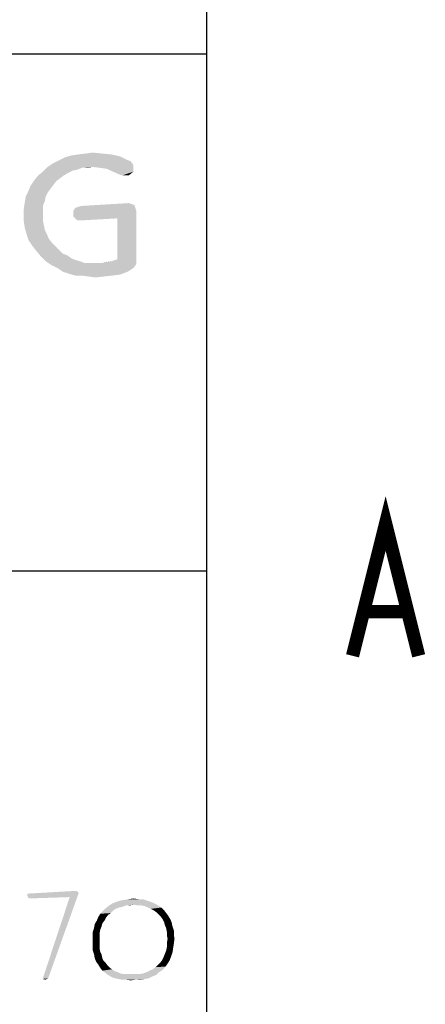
# Model space of a CAD drawing. Header units: inches. Extents: x -1.2 to 81.2, y -1.2 to 52.9.
# Tile 37 of 39: x 79.3 to 80.9, y 2.7 to 6.6. Entities that reach past the tile are written whole.
import ezdxf

# ---------------------------------------------------------------- set-up
doc = ezdxf.new("R2010")
doc.units = ezdxf.units.IN
doc.header["$LTSCALE"] = 4.4
doc.header["$MEASUREMENT"] = 0
doc.layers.get('0').update_dxf_attribs({"linetype": 'CONTINUOUS'})

msp = doc.modelspace()

# ---------------------------------------------------------------- linework, layer by layer
at = {"color": 7, "linetype": 'CONTINUOUS'}
msp.add_line((80, 0), (80, 51.7647), dxfattribs=at)
at = {"color": 2, "linetype": 'CONTINUOUS'}
for p, q in [((80, 6.4338), (66.4706, 6.4338)), ((80, 0), (80, 6.4338)), ((80, 4.4118), (66.4706, 4.4118))]:
    msp.add_line(p, q, dxfattribs=at)
at = {"color": 2, "linetype": 'CONTINUOUS', "const_width": 0.0518}
for points in [[(80.5699, 4.081), (80.6993, 4.5987), (80.8287, 4.081)], [(80.6216, 4.2536), (80.7769, 4.2536)]]:
    msp.add_lwpolyline(points, dxfattribs=at)
at = {"color": 2, "linetype": 'CONTINUOUS'}
for points in [[(79.5266, 6.0456), (79.5527, 6.0493), (79.59, 6.0456)], [(79.713, 6.0008), (79.3774, 5.9934), (79.3998, 6.0083)], [(79.6906, 6.0195), (79.7018, 6.0158), (79.3998, 6.0083)], [(79.6906, 6.0195), (79.3998, 6.0083), (79.4222, 6.0195)], [(79.3998, 6.0083), (79.7018, 6.0158), (79.713, 6.0008)], [(79.4222, 6.0195), (79.4446, 6.0307), (79.6608, 6.0344)], [(79.4222, 6.0195), (79.6608, 6.0344), (79.6906, 6.0195)], [(79.6608, 6.0344), (79.4446, 6.0307), (79.4707, 6.0381)], [(79.6273, 6.0419), (79.4707, 6.0381), (79.4968, 6.0419)], [(79.4707, 6.0381), (79.6273, 6.0419), (79.6608, 6.0344)], [(79.59, 6.0456), (79.4968, 6.0419), (79.5266, 6.0456)], [(79.4968, 6.0419), (79.59, 6.0456), (79.6273, 6.0419)], [(79.4595, 5.971), (79.3402, 5.9598), (79.3588, 5.9747)], [(79.3402, 5.9598), (79.4595, 5.971), (79.4408, 5.9598)], [(79.5117, 5.9897), (79.3588, 5.9747), (79.3774, 5.9934)], [(79.5117, 5.9897), (79.493, 5.9822), (79.3588, 5.9747)], [(79.493, 5.9822), (79.4744, 5.9785), (79.3588, 5.9747)], [(79.3588, 5.9747), (79.4744, 5.9785), (79.4595, 5.971)], [(79.5527, 5.9934), (79.3774, 5.9934), (79.713, 6.0008)], [(79.3774, 5.9934), (79.5527, 5.9934), (79.5117, 5.9897)], [(79.5117, 5.9897), (79.5527, 5.9934), (79.534, 5.9897)], [(79.5825, 5.9897), (79.5527, 5.9934), (79.713, 6.0008)], [(79.5825, 5.9897), (79.713, 6.0008), (79.713, 5.9897)], [(79.713, 5.9897), (79.6086, 5.9859), (79.5825, 5.9897)], [(79.6086, 5.9859), (79.713, 5.9897), (79.713, 5.9747)], [(79.713, 5.9747), (79.6496, 5.9673), (79.6086, 5.9859)], [(79.6683, 5.9598), (79.6496, 5.9673), (79.713, 5.9747)], [(79.6832, 5.9598), (79.6683, 5.9598), (79.713, 5.9747)], [(79.6832, 5.9598), (79.713, 5.9747), (79.6944, 5.9598)], [(79.411, 5.9375), (79.3103, 5.9188), (79.3252, 5.9412)], [(79.411, 5.9375), (79.3998, 5.9225), (79.3103, 5.9188)], [(79.4408, 5.9598), (79.4259, 5.9486), (79.3252, 5.9412)], [(79.4408, 5.9598), (79.3252, 5.9412), (79.3402, 5.9598)], [(79.3252, 5.9412), (79.4259, 5.9486), (79.411, 5.9375)], [(79.3774, 5.8927), (79.2917, 5.8778), (79.3029, 5.9002)], [(79.2917, 5.8778), (79.3774, 5.8927), (79.37, 5.8778)], [(79.3886, 5.9076), (79.3029, 5.9002), (79.3103, 5.9188)], [(79.3029, 5.9002), (79.3886, 5.9076), (79.3774, 5.8927)], [(79.3103, 5.9188), (79.3998, 5.9225), (79.3886, 5.9076)], [(79.3588, 5.8405), (79.2842, 5.8293), (79.288, 5.8554)], [(79.37, 5.8778), (79.3663, 5.8592), (79.288, 5.8554)], [(79.37, 5.8778), (79.288, 5.8554), (79.2917, 5.8778)], [(79.288, 5.8554), (79.3663, 5.8592), (79.3588, 5.8405)], [(79.2842, 5.8293), (79.3588, 5.8405), (79.3588, 5.8256)], [(79.3588, 5.8256), (79.2842, 5.807), (79.2842, 5.8293)], [(79.2842, 5.807), (79.3588, 5.8256), (79.3588, 5.807)], [(79.7205, 5.8331), (79.4781, 5.8219), (79.4856, 5.8331)], [(79.4781, 5.8219), (79.7205, 5.8331), (79.7242, 5.8219)], [(79.7242, 5.8219), (79.4781, 5.8107), (79.4781, 5.8219)], [(79.4781, 5.7995), (79.4781, 5.8107), (79.7242, 5.8219)], [(79.6496, 5.792), (79.4781, 5.7995), (79.7242, 5.8219)], [(79.4856, 5.8331), (79.5079, 5.8405), (79.7167, 5.8442)], [(79.4856, 5.8331), (79.7167, 5.8442), (79.7205, 5.8331)], [(79.7056, 5.848), (79.5079, 5.8405), (79.6944, 5.8517)], [(79.7056, 5.848), (79.7167, 5.8442), (79.5079, 5.8405)], [(79.6496, 5.6317), (79.6496, 5.792), (79.7242, 5.8219)], [(79.6496, 5.6317), (79.7242, 5.8219), (79.7242, 5.6131)], [(79.3588, 5.807), (79.3588, 5.7846), (79.2842, 5.7809)], [(79.3588, 5.807), (79.2842, 5.7809), (79.2842, 5.807)], [(79.2842, 5.7809), (79.3588, 5.7846), (79.3625, 5.7659)], [(79.3625, 5.7659), (79.288, 5.7548), (79.2842, 5.7809)], [(79.6496, 5.792), (79.493, 5.7846), (79.4781, 5.7995)], [(79.5079, 5.7846), (79.493, 5.7846), (79.6496, 5.792)], [(79.5079, 5.7846), (79.6496, 5.792), (79.5191, 5.7846)], [(79.288, 5.7548), (79.3625, 5.7659), (79.3663, 5.7473)], [(79.3663, 5.7473), (79.2954, 5.7287), (79.288, 5.7548)], [(79.3663, 5.7473), (79.3737, 5.7324), (79.2954, 5.7287)], [(79.2954, 5.7287), (79.3737, 5.7324), (79.3812, 5.7137)], [(79.3812, 5.7137), (79.3029, 5.7063), (79.2954, 5.7287)], [(79.3029, 5.7063), (79.3812, 5.7137), (79.3924, 5.6988)], [(79.3924, 5.6988), (79.3178, 5.6839), (79.3029, 5.7063)], [(79.3178, 5.6839), (79.3924, 5.6988), (79.4073, 5.6839)], [(79.4073, 5.6839), (79.3327, 5.6653), (79.3178, 5.6839)], [(79.4073, 5.6839), (79.4222, 5.669), (79.3327, 5.6653)], [(79.3327, 5.6653), (79.4222, 5.669), (79.4371, 5.6541)], [(79.4371, 5.6541), (79.3513, 5.6429), (79.3327, 5.6653)], [(79.4371, 5.6541), (79.4557, 5.6466), (79.3513, 5.6429)], [(79.3513, 5.6429), (79.4557, 5.6466), (79.4707, 5.6354)], [(79.4707, 5.6354), (79.37, 5.6243), (79.3513, 5.6429)], [(79.4707, 5.6354), (79.4893, 5.628), (79.37, 5.6243)], [(79.37, 5.6243), (79.4893, 5.628), (79.5042, 5.6243)], [(79.5042, 5.6243), (79.3924, 5.6093), (79.37, 5.6243)], [(79.5042, 5.6243), (79.5229, 5.6168), (79.3924, 5.6093)], [(79.5862, 5.6168), (79.6049, 5.6205), (79.6273, 5.6243)], [(79.7242, 5.6131), (79.5862, 5.6168), (79.6273, 5.6243)], [(79.7242, 5.6131), (79.6273, 5.6243), (79.6496, 5.6317)], [(79.5862, 5.6168), (79.7242, 5.6131), (79.3924, 5.6093)], [(79.5639, 5.6168), (79.5862, 5.6168), (79.3924, 5.6093)], [(79.5415, 5.6168), (79.5639, 5.6168), (79.3924, 5.6093)], [(79.5229, 5.6168), (79.5415, 5.6168), (79.3924, 5.6093)], [(79.4147, 5.5982), (79.3924, 5.6093), (79.7242, 5.6131)], [(79.4147, 5.5982), (79.7242, 5.6131), (79.713, 5.5982)], [(79.713, 5.5982), (79.4371, 5.5832), (79.4147, 5.5982)], [(79.4371, 5.5832), (79.713, 5.5982), (79.6906, 5.5832)], [(79.6906, 5.5832), (79.4595, 5.5758), (79.4371, 5.5832)], [(79.4595, 5.5758), (79.6906, 5.5832), (79.6608, 5.5721)], [(79.6608, 5.5721), (79.4856, 5.5683), (79.4595, 5.5758)], [(79.5079, 5.5683), (79.4856, 5.5683), (79.6608, 5.5721)], [(79.5079, 5.5683), (79.6608, 5.5721), (79.631, 5.5683)], [(79.631, 5.5683), (79.5378, 5.5646), (79.5079, 5.5683)], [(79.5378, 5.5646), (79.631, 5.5683), (79.5974, 5.5646)], [(79.5974, 5.5646), (79.5639, 5.5609), (79.5378, 5.5646)], [(79.499, 3.1534), (79.2981, 3.1507), (79.4909, 3.1616)], [(79.2981, 3.1426), (79.2981, 3.1507), (79.499, 3.1534)], [(79.4637, 3.1371), (79.2981, 3.1426), (79.499, 3.1534)], [(79.4637, 3.1371), (79.3035, 3.1317), (79.2981, 3.1426)], [(79.3795, 2.8195), (79.3578, 2.8168), (79.4637, 3.1371)], [(79.4637, 3.1371), (79.499, 3.1534), (79.3795, 2.8195)], [(79.7651, 3.1236), (79.6456, 3.1181), (79.6619, 3.1236)], [(79.6456, 3.1181), (79.7651, 3.1236), (79.7814, 3.1181)], [(79.6619, 3.1236), (79.6782, 3.1263), (79.7488, 3.129)], [(79.6619, 3.1236), (79.7488, 3.129), (79.7651, 3.1236)], [(79.7325, 3.129), (79.7488, 3.129), (79.6782, 3.1263)], [(79.7325, 3.129), (79.6782, 3.1263), (79.6945, 3.129)], [(79.6945, 3.129), (79.7135, 3.1317), (79.7325, 3.129)], [(79.632, 3.0828), (79.6239, 3.0747), (79.5832, 3.072)], [(79.632, 3.0828), (79.5832, 3.072), (79.594, 3.0828)], [(79.6429, 3.091), (79.594, 3.0828), (79.6049, 3.0937)], [(79.594, 3.0828), (79.6429, 3.091), (79.632, 3.0828)], [(79.6836, 3.1046), (79.67, 3.0991), (79.6049, 3.0937)], [(79.6836, 3.1046), (79.6049, 3.0937), (79.6185, 3.1046)], [(79.67, 3.0991), (79.6565, 3.0964), (79.6049, 3.0937)], [(79.6049, 3.0937), (79.6565, 3.0964), (79.6429, 3.091)], [(79.7949, 3.1127), (79.7135, 3.1073), (79.6185, 3.1046)], [(79.7949, 3.1127), (79.6185, 3.1046), (79.632, 3.1127)], [(79.6836, 3.1046), (79.6185, 3.1046), (79.7135, 3.1073)], [(79.7814, 3.1181), (79.632, 3.1127), (79.6456, 3.1181)], [(79.632, 3.1127), (79.7814, 3.1181), (79.7949, 3.1127)], [(79.6836, 3.1046), (79.7135, 3.1073), (79.6972, 3.1046)], [(79.7298, 3.1046), (79.7135, 3.1073), (79.7949, 3.1127)], [(79.7434, 3.1046), (79.7298, 3.1046), (79.7949, 3.1127)], [(79.7434, 3.1046), (79.7949, 3.1127), (79.8085, 3.1046)], [(79.8085, 3.1046), (79.7569, 3.1018), (79.7434, 3.1046)], [(79.7705, 3.0964), (79.7569, 3.1018), (79.8085, 3.1046)], [(79.7705, 3.0964), (79.8085, 3.1046), (79.8221, 3.0964)], [(79.8221, 3.0964), (79.7814, 3.091), (79.7705, 3.0964)], [(79.7922, 3.0856), (79.7814, 3.091), (79.8221, 3.0964)], [(79.7922, 3.0856), (79.8221, 3.0964), (79.8329, 3.0856)], [(79.8329, 3.0856), (79.8031, 3.0774), (79.7922, 3.0856)], [(79.8031, 3.0774), (79.8329, 3.0856), (79.8411, 3.0747)], [(79.5995, 3.0448), (79.5913, 3.034), (79.5615, 3.0313)], [(79.5995, 3.0448), (79.5615, 3.0313), (79.5696, 3.0448)], [(79.6049, 3.0557), (79.5696, 3.0448), (79.575, 3.0584)], [(79.5696, 3.0448), (79.6049, 3.0557), (79.5995, 3.0448)], [(79.613, 3.0665), (79.575, 3.0584), (79.5832, 3.072)], [(79.575, 3.0584), (79.613, 3.0665), (79.6049, 3.0557)], [(79.5832, 3.072), (79.6239, 3.0747), (79.613, 3.0665)], [(79.8411, 3.0747), (79.8112, 3.0693), (79.8031, 3.0774)], [(79.8112, 3.0693), (79.8411, 3.0747), (79.8492, 3.0638)], [(79.8492, 3.0638), (79.8194, 3.0611), (79.8112, 3.0693)], [(79.8275, 3.0503), (79.8194, 3.0611), (79.8492, 3.0638)], [(79.8275, 3.0503), (79.8492, 3.0638), (79.8574, 3.0503)], [(79.8574, 3.0503), (79.8329, 3.0394), (79.8275, 3.0503)], [(79.8329, 3.0394), (79.8574, 3.0503), (79.8628, 3.0367)], [(79.5832, 3.0095), (79.5533, 2.9987), (79.5587, 3.015)], [(79.5533, 2.9987), (79.5832, 3.0095), (79.5805, 2.996)], [(79.5886, 3.0231), (79.5587, 3.015), (79.5615, 3.0313)], [(79.5587, 3.015), (79.5886, 3.0231), (79.5832, 3.0095)], [(79.5615, 3.0313), (79.5913, 3.034), (79.5886, 3.0231)], [(79.8628, 3.0367), (79.8357, 3.0285), (79.8329, 3.0394)], [(79.8357, 3.0285), (79.8628, 3.0367), (79.8655, 3.0231)], [(79.8655, 3.0231), (79.8411, 3.015), (79.8357, 3.0285)], [(79.8411, 3.015), (79.8655, 3.0231), (79.871, 3.0068)], [(79.871, 3.0068), (79.8438, 3.0014), (79.8411, 3.015)], [(79.8438, 3.0014), (79.871, 3.0068), (79.871, 2.9905)], [(79.5805, 2.996), (79.5533, 2.9824), (79.5533, 2.9987)], [(79.5533, 2.9824), (79.5805, 2.996), (79.5805, 2.9824)], [(79.5805, 2.9824), (79.5805, 2.9661), (79.5533, 2.9634)], [(79.5805, 2.9824), (79.5533, 2.9634), (79.5533, 2.9824)], [(79.5533, 2.9634), (79.5805, 2.9661), (79.5805, 2.9498)], [(79.871, 2.9905), (79.8438, 2.9878), (79.8438, 3.0014)], [(79.8465, 2.9742), (79.8438, 2.9878), (79.871, 2.9905)], [(79.8737, 2.9742), (79.8438, 2.958), (79.8465, 2.9742)], [(79.8438, 2.958), (79.8737, 2.9742), (79.871, 2.9552)], [(79.8465, 2.9742), (79.871, 2.9905), (79.8737, 2.9742)], [(79.5805, 2.9498), (79.5533, 2.9471), (79.5533, 2.9634)], [(79.5533, 2.9471), (79.5805, 2.9498), (79.5805, 2.9362)], [(79.5805, 2.9362), (79.5533, 2.9308), (79.5533, 2.9471)], [(79.5533, 2.9308), (79.5805, 2.9362), (79.5832, 2.9227)], [(79.5832, 2.9227), (79.5587, 2.9145), (79.5533, 2.9308)], [(79.8655, 2.9199), (79.8357, 2.9145), (79.8411, 2.9281)], [(79.8682, 2.9362), (79.8411, 2.9281), (79.8438, 2.9417)], [(79.8411, 2.9281), (79.8682, 2.9362), (79.8655, 2.9199)], [(79.871, 2.9552), (79.8438, 2.9417), (79.8438, 2.958)], [(79.8438, 2.9417), (79.871, 2.9552), (79.8682, 2.9362)], [(79.5587, 2.9145), (79.5832, 2.9227), (79.5886, 2.9118)], [(79.5886, 2.9118), (79.5615, 2.8982), (79.5587, 2.9145)], [(79.5615, 2.8982), (79.5886, 2.9118), (79.5913, 2.8982)], [(79.5913, 2.8982), (79.5669, 2.8846), (79.5615, 2.8982)], [(79.5913, 2.8982), (79.5967, 2.8874), (79.5669, 2.8846)], [(79.8547, 2.8901), (79.8167, 2.8792), (79.8248, 2.8901)], [(79.8167, 2.8792), (79.8547, 2.8901), (79.8465, 2.8765)], [(79.8248, 2.8901), (79.8302, 2.9009), (79.8601, 2.9037)], [(79.8248, 2.8901), (79.8601, 2.9037), (79.8547, 2.8901)], [(79.8601, 2.9037), (79.8302, 2.9009), (79.8357, 2.9145)], [(79.8357, 2.9145), (79.8655, 2.9199), (79.8601, 2.9037)], [(79.5669, 2.8846), (79.5967, 2.8874), (79.6049, 2.8792)], [(79.6049, 2.8792), (79.575, 2.8738), (79.5669, 2.8846)], [(79.575, 2.8738), (79.6049, 2.8792), (79.613, 2.8684)], [(79.613, 2.8684), (79.5832, 2.8602), (79.575, 2.8738)], [(79.5832, 2.8602), (79.613, 2.8684), (79.6212, 2.8602)], [(79.6212, 2.8602), (79.5913, 2.8494), (79.5832, 2.8602)], [(79.6212, 2.8602), (79.6293, 2.8548), (79.5913, 2.8494)], [(79.5913, 2.8494), (79.6293, 2.8548), (79.6402, 2.8466)], [(79.7651, 2.8439), (79.7759, 2.8494), (79.8275, 2.8521)], [(79.7651, 2.8439), (79.8275, 2.8521), (79.8139, 2.8439)], [(79.8275, 2.8521), (79.7759, 2.8494), (79.7895, 2.8548)], [(79.7895, 2.8548), (79.8004, 2.8629), (79.8384, 2.8656)], [(79.7895, 2.8548), (79.8384, 2.8656), (79.8275, 2.8521)], [(79.8384, 2.8656), (79.8004, 2.8629), (79.8085, 2.8711)], [(79.8465, 2.8765), (79.8085, 2.8711), (79.8167, 2.8792)], [(79.8085, 2.8711), (79.8465, 2.8765), (79.8384, 2.8656)], [(79.3578, 2.8168), (79.3795, 2.8195), (79.3687, 2.8141)], [(79.6402, 2.8466), (79.6022, 2.8412), (79.5913, 2.8494)], [(79.6402, 2.8466), (79.651, 2.8439), (79.6022, 2.8412)], [(79.6022, 2.8412), (79.651, 2.8439), (79.6619, 2.8385)], [(79.6619, 2.8385), (79.613, 2.8331), (79.6022, 2.8412)], [(79.6619, 2.8385), (79.6755, 2.8358), (79.613, 2.8331)], [(79.7189, 2.8358), (79.7352, 2.8358), (79.613, 2.8331)], [(79.7026, 2.8358), (79.7189, 2.8358), (79.613, 2.8331)], [(79.6891, 2.8358), (79.7026, 2.8358), (79.613, 2.8331)], [(79.6755, 2.8358), (79.6891, 2.8358), (79.613, 2.8331)], [(79.8031, 2.8331), (79.613, 2.8331), (79.7352, 2.8358)], [(79.8031, 2.8331), (79.6266, 2.8249), (79.613, 2.8331)], [(79.8031, 2.8331), (79.7895, 2.8276), (79.6266, 2.8249)], [(79.6402, 2.8195), (79.6266, 2.8249), (79.7895, 2.8276)], [(79.6402, 2.8195), (79.7895, 2.8276), (79.7732, 2.8195)], [(79.7732, 2.8195), (79.6538, 2.8168), (79.6402, 2.8195)], [(79.6538, 2.8168), (79.7732, 2.8195), (79.7569, 2.8168)], [(79.7569, 2.8168), (79.6673, 2.8141), (79.6538, 2.8168)], [(79.6836, 2.8141), (79.6673, 2.8141), (79.7569, 2.8168)], [(79.7216, 2.8141), (79.6836, 2.8141), (79.7569, 2.8168)], [(79.7216, 2.8141), (79.7026, 2.8113), (79.6836, 2.8141)], [(79.7216, 2.8141), (79.7569, 2.8168), (79.7406, 2.8141)], [(79.7352, 2.8358), (79.7515, 2.8385), (79.8139, 2.8439)], [(79.7352, 2.8358), (79.8139, 2.8439), (79.8031, 2.8331)], [(79.8139, 2.8439), (79.7515, 2.8385), (79.7651, 2.8439)]]:
    msp.add_solid(points, dxfattribs=at)

doc.saveas('drawing.dxf')
